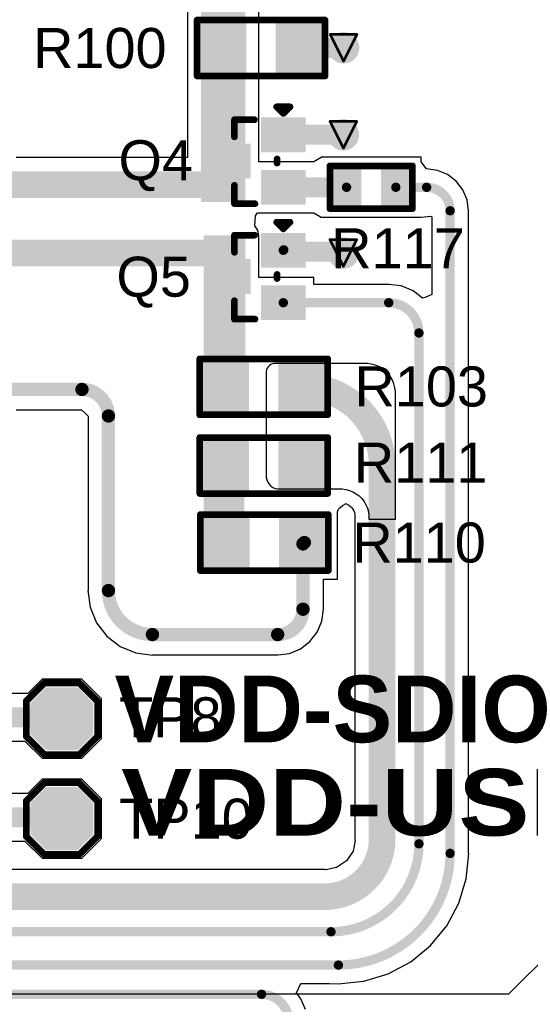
# Model space of a CAD drawing. Header units: inches. Extents: x 0 to 12.2, y 0 to 7.
# Tile 143 of 154: x 3.9 to 4.3, y 2.7 to 3.5. Entities that reach past the tile are written whole.
import ezdxf

# ---------------------------------------------------------------- set-up
doc = ezdxf.new("R2010")
doc.units = ezdxf.units.IN
doc.header["$MEASUREMENT"] = 0
for name, color, linetype in [('Bottom Layer', 5, 'Continuous'), ('Drill Drawing', 1, 'Continuous'), ('Layer 1', 16, 'Continuous'), ('Layer 2', 76, 'Continuous'), ('Top Layer', 1, 'Continuous'), ('Top Overlay', 2, 'Continuous'), ('Top Paste', 8, 'Continuous'), ('Top Solder', 216, 'Continuous'), ('Via Holes', 16, 'Continuous')]:
    doc.layers.add(name, color=color, linetype=linetype)
doc.styles.add('Arial', font='txt', dxfattribs={"height": 0.2})
doc.styles.add('Arial Black_Bold', font='txt', dxfattribs={"height": 0.2})

# ---------------------------------------------------------------- blocks, each defined once
blk = doc.blocks.new('T____________0_5___34')
at = {"layer": 'Top Layer'}
blk.add_hatch(color=1, dxfattribs=at).paths.add_polyline_path([(0.00984, 0.01969), (-0.00984, 0.01969), (-0.01969, 0.00984), (-0.01969, -0.00984), (-0.00984, -0.01969), (0.00984, -0.01969), (0.01969, -0.00984), (0.01969, 0.00984)])
at = {"layer": 'Top Paste'}
blk.add_hatch(color=8, dxfattribs=at).paths.add_polyline_path([(0.00984, 0.01969), (-0.00984, 0.01969), (-0.01969, 0.00984), (-0.01969, -0.00984), (-0.00984, -0.01969), (0.00984, -0.01969), (0.01969, -0.00984), (0.01969, 0.00984)])
at = {"layer": 'Top Solder'}
blk.add_hatch(color=216, dxfattribs=at).paths.add_polyline_path([(0.01184, 0.02369), (-0.01184, 0.02369), (-0.02369, 0.01184), (-0.02369, -0.01184), (-0.01184, -0.02369), (0.01184, -0.02369), (0.02369, -0.01184), (0.02369, 0.01184)])
at = {"layer": 'Top Overlay', "const_width": 0.005}
for points in [[(-0.01321, 0.02675), (-0.02684, 0.01312)], [(-0.01321, 0.02675), (0.01325, 0.02675)], [(0.01325, 0.02675), (0.02692, 0.01308)], [(-0.02684, 0.01312), (-0.02684, -0.01316)], [(0.02692, 0.01308), (0.02692, -0.01299)], [(-0.02684, -0.01316), (-0.01328, -0.02672)], [(0.02692, -0.01299), (0.01318, -0.02672)], [(-0.01328, -0.02672), (0.01318, -0.02672)]]:
    blk.add_lwpolyline(points, dxfattribs=at)
at = {"layer": 'Top Overlay', "const_width": 0.0025}
for points in [[(-0.01446, 0.02675, 1), (-0.01196, 0.02675, 1)], [(-0.01446, 0.02675, 1), (-0.01196, 0.02675, 1)], [(0.012, 0.02675, 1), (0.0145, 0.02675, 1)], [(0.012, 0.02675, 1), (0.0145, 0.02675, 1)], [(-0.02809, 0.01312, 1), (-0.02559, 0.01312, 1)], [(-0.02809, 0.01312, 1), (-0.02559, 0.01312, 1)], [(0.02567, 0.01308, 1), (0.02817, 0.01308, 1)], [(0.02567, 0.01308, 1), (0.02817, 0.01308, 1)], [(-0.02809, -0.01316, 1), (-0.02559, -0.01316, 1)], [(-0.02809, -0.01316, 1), (-0.02559, -0.01316, 1)], [(0.02567, -0.01299, 1), (0.02817, -0.01299, 1)], [(0.02567, -0.01299, 1), (0.02817, -0.01299, 1)], [(-0.01453, -0.02672, 1), (-0.01203, -0.02672, 1)], [(-0.01453, -0.02672, 1), (-0.01203, -0.02672, 1)], [(0.01193, -0.02672, 1), (0.01443, -0.02672, 1)], [(0.01193, -0.02672, 1), (0.01443, -0.02672, 1)]]:
    blk.add_lwpolyline(points, format="xyb", close=True, dxfattribs=at)
blk = doc.blocks.new('T____________0_5___36')
at = {"layer": 'Top Layer'}
blk.add_hatch(color=1, dxfattribs=at).paths.add_polyline_path([(0.00984, 0.01969), (-0.00984, 0.01969), (-0.01969, 0.00984), (-0.01969, -0.00984), (-0.00984, -0.01969), (0.00984, -0.01969), (0.01969, -0.00984), (0.01969, 0.00984)])
at = {"layer": 'Top Paste'}
blk.add_hatch(color=8, dxfattribs=at).paths.add_polyline_path([(0.00984, 0.01969), (-0.00984, 0.01969), (-0.01969, 0.00984), (-0.01969, -0.00984), (-0.00984, -0.01969), (0.00984, -0.01969), (0.01969, -0.00984), (0.01969, 0.00984)])
at = {"layer": 'Top Solder'}
blk.add_hatch(color=216, dxfattribs=at).paths.add_polyline_path([(0.01184, 0.02369), (-0.01184, 0.02369), (-0.02369, 0.01184), (-0.02369, -0.01184), (-0.01184, -0.02369), (0.01184, -0.02369), (0.02369, -0.01184), (0.02369, 0.01184)])
at = {"layer": 'Top Overlay', "const_width": 0.005}
for points in [[(-0.01321, 0.02675), (-0.02684, 0.01312)], [(-0.01321, 0.02675), (0.01325, 0.02675)], [(0.01325, 0.02675), (0.02692, 0.01308)], [(-0.02684, 0.01312), (-0.02684, -0.01316)], [(0.02692, 0.01308), (0.02692, -0.01299)], [(-0.02684, -0.01316), (-0.01328, -0.02672)], [(0.02692, -0.01299), (0.01318, -0.02672)], [(-0.01328, -0.02672), (0.01318, -0.02672)]]:
    blk.add_lwpolyline(points, dxfattribs=at)
at = {"layer": 'Top Overlay', "const_width": 0.0025}
for points in [[(-0.01446, 0.02675, 1), (-0.01196, 0.02675, 1)], [(-0.01446, 0.02675, 1), (-0.01196, 0.02675, 1)], [(0.012, 0.02675, 1), (0.0145, 0.02675, 1)], [(0.012, 0.02675, 1), (0.0145, 0.02675, 1)], [(-0.02809, 0.01312, 1), (-0.02559, 0.01312, 1)], [(-0.02809, 0.01312, 1), (-0.02559, 0.01312, 1)], [(0.02567, 0.01308, 1), (0.02817, 0.01308, 1)], [(0.02567, 0.01308, 1), (0.02817, 0.01308, 1)], [(-0.02809, -0.01316, 1), (-0.02559, -0.01316, 1)], [(-0.02809, -0.01316, 1), (-0.02559, -0.01316, 1)], [(0.02567, -0.01299, 1), (0.02817, -0.01299, 1)], [(0.02567, -0.01299, 1), (0.02817, -0.01299, 1)], [(-0.01453, -0.02672, 1), (-0.01203, -0.02672, 1)], [(-0.01453, -0.02672, 1), (-0.01203, -0.02672, 1)], [(0.01193, -0.02672, 1), (0.01443, -0.02672, 1)], [(0.01193, -0.02672, 1), (0.01443, -0.02672, 1)]]:
    blk.add_lwpolyline(points, format="xyb", close=True, dxfattribs=at)
blk = doc.blocks.new('R___0402_54')
at = {"layer": 'Top Layer'}
for points in [[(-0.0275, -0.0125), (-0.0275, 0.0125), (-0.0095, 0.0125), (-0.0095, -0.0125)], [(0.0095, -0.0125), (0.0095, 0.0125), (0.0275, 0.0125), (0.0275, -0.0125)]]:
    blk.add_hatch(color=1, dxfattribs=at).paths.add_polyline_path(points)
at = {"layer": 'Top Paste'}
for points in [[(-0.0275, -0.0125), (-0.0275, 0.0125), (-0.0095, 0.0125), (-0.0095, -0.0125)], [(0.0095, -0.0125), (0.0095, 0.0125), (0.0275, 0.0125), (0.0275, -0.0125)]]:
    blk.add_hatch(color=8, dxfattribs=at).paths.add_polyline_path(points)
at = {"layer": 'Top Solder'}
for points in [[(-0.02967, -0.01467), (-0.02967, 0.01467), (-0.00733, 0.01467), (-0.00733, -0.01467)], [(0.00733, -0.01467), (0.00733, 0.01467), (0.02967, 0.01467), (0.02967, -0.01467)]]:
    blk.add_hatch(color=216, dxfattribs=at).paths.add_polyline_path(points)
at = {"layer": 'Top Overlay'}
for points, const_width in [([(-0.031, -0.016), (-0.031, 0.016)], 0.005), ([(-0.031, 0.016), (0.031, 0.016)], 0.005), ([(0.031, -0.016), (0.031, 0.016)], 0.005), ([(-0.031, -0.016), (0.031, -0.016)], 0.005), ([(-0.032, -0.017), (0.032, -0.017)], 0.000127)]:
    blk.add_lwpolyline(points, dxfattribs=dict(at, const_width=const_width))
for points, const_width in [([(-0.03225, 0.016, 1), (-0.02975, 0.016, 1)], 0.0025), ([(-0.03225, 0.016, 1), (-0.02975, 0.016, 1)], 0.0025), ([(0.02975, 0.016, 1), (0.03225, 0.016, 1)], 0.0025), ([(0.02975, 0.016, 1), (0.03225, 0.016, 1)], 0.0025), ([(-0.03225, -0.016, 1), (-0.02975, -0.016, 1)], 0.0025), ([(-0.03225, -0.016, 1), (-0.02975, -0.016, 1)], 0.0025), ([(0.02975, -0.016, 1), (0.03225, -0.016, 1)], 0.0025), ([(0.02975, -0.016, 1), (0.03225, -0.016, 1)], 0.0025), ([(-0.03203, -0.017, 1), (-0.03197, -0.017, 1)], 0.0000635), ([(0.03197, -0.017, 1), (0.03203, -0.017, 1)], 0.0000635)]:
    blk.add_lwpolyline(points, format="xyb", close=True, dxfattribs=dict(at, const_width=const_width))
blk = doc.blocks.new('R___0603_58')
at = {"layer": 'Top Layer'}
for points in [[(-0.015, 0.0175), (-0.015, -0.0175), (-0.045, -0.0175), (-0.045, 0.0175)], [(0.045, 0.0175), (0.045, -0.0175), (0.015, -0.0175), (0.015, 0.0175)]]:
    blk.add_hatch(color=1, dxfattribs=at).paths.add_polyline_path(points)
at = {"layer": 'Top Paste'}
for points in [[(-0.015, 0.0175), (-0.015, -0.0175), (-0.045, -0.0175), (-0.045, 0.0175)], [(0.045, 0.0175), (0.045, -0.0175), (0.015, -0.0175), (0.015, 0.0175)]]:
    blk.add_hatch(color=8, dxfattribs=at).paths.add_polyline_path(points)
at = {"layer": 'Top Solder'}
for points in [[(-0.011, 0.0215), (-0.011, -0.0215), (-0.049, -0.0215), (-0.049, 0.0215)], [(0.049, 0.0215), (0.049, -0.0215), (0.011, -0.0215), (0.011, 0.0215)]]:
    blk.add_hatch(color=216, dxfattribs=at).paths.add_polyline_path(points)
at = {"layer": 'Top Overlay', "const_width": 0.005}
for points in [[(-0.048, -0.021), (-0.048, 0.021)], [(-0.048, 0.021), (0.048, 0.021)], [(0.048, -0.021), (0.048, 0.021)], [(-0.048, -0.021), (0.048, -0.021)]]:
    blk.add_lwpolyline(points, dxfattribs=at)
at = {"layer": 'Top Overlay', "const_width": 0.0025}
for points in [[(-0.04925, 0.021, 1), (-0.04675, 0.021, 1)], [(-0.04925, 0.021, 1), (-0.04675, 0.021, 1)], [(0.04675, 0.021, 1), (0.04925, 0.021, 1)], [(0.04675, 0.021, 1), (0.04925, 0.021, 1)], [(-0.04925, -0.021, 1), (-0.04675, -0.021, 1)], [(-0.04925, -0.021, 1), (-0.04675, -0.021, 1)], [(0.04675, -0.021, 1), (0.04925, -0.021, 1)], [(0.04675, -0.021, 1), (0.04925, -0.021, 1)]]:
    blk.add_lwpolyline(points, format="xyb", close=True, dxfattribs=at)
blk = doc.blocks.new('R___0603_59')
at = {"layer": 'Top Layer'}
for points in [[(-0.015, 0.0175), (-0.015, -0.0175), (-0.045, -0.0175), (-0.045, 0.0175)], [(0.045, 0.0175), (0.045, -0.0175), (0.015, -0.0175), (0.015, 0.0175)]]:
    blk.add_hatch(color=1, dxfattribs=at).paths.add_polyline_path(points)
at = {"layer": 'Top Paste'}
for points in [[(-0.015, 0.0175), (-0.015, -0.0175), (-0.045, -0.0175), (-0.045, 0.0175)], [(0.045, 0.0175), (0.045, -0.0175), (0.015, -0.0175), (0.015, 0.0175)]]:
    blk.add_hatch(color=8, dxfattribs=at).paths.add_polyline_path(points)
at = {"layer": 'Top Solder'}
for points in [[(-0.011, 0.0215), (-0.011, -0.0215), (-0.049, -0.0215), (-0.049, 0.0215)], [(0.049, 0.0215), (0.049, -0.0215), (0.011, -0.0215), (0.011, 0.0215)]]:
    blk.add_hatch(color=216, dxfattribs=at).paths.add_polyline_path(points)
at = {"layer": 'Top Overlay', "const_width": 0.005}
for points in [[(-0.048, 0.021), (-0.048, -0.021)], [(0.048, 0.021), (-0.048, 0.021)], [(0.048, 0.021), (0.048, -0.021)], [(0.048, -0.021), (-0.048, -0.021)]]:
    blk.add_lwpolyline(points, dxfattribs=at)
at = {"layer": 'Top Overlay', "const_width": 0.0025}
for points in [[(-0.04925, 0.021, 1), (-0.04675, 0.021, 1)], [(-0.04925, 0.021, 1), (-0.04675, 0.021, 1)], [(0.04675, 0.021, 1), (0.04925, 0.021, 1)], [(0.04675, 0.021, 1), (0.04925, 0.021, 1)], [(-0.04925, -0.021, 1), (-0.04675, -0.021, 1)], [(-0.04925, -0.021, 1), (-0.04675, -0.021, 1)], [(0.04675, -0.021, 1), (0.04925, -0.021, 1)], [(0.04675, -0.021, 1), (0.04925, -0.021, 1)]]:
    blk.add_lwpolyline(points, format="xyb", close=True, dxfattribs=at)
blk = doc.blocks.new('R___0603_62')
at = {"layer": 'Top Layer'}
for points in [[(-0.015, 0.0175), (-0.015, -0.0175), (-0.045, -0.0175), (-0.045, 0.0175)], [(0.045, 0.0175), (0.045, -0.0175), (0.015, -0.0175), (0.015, 0.0175)]]:
    blk.add_hatch(color=1, dxfattribs=at).paths.add_polyline_path(points)
at = {"layer": 'Top Paste'}
for points in [[(-0.015, 0.0175), (-0.015, -0.0175), (-0.045, -0.0175), (-0.045, 0.0175)], [(0.045, 0.0175), (0.045, -0.0175), (0.015, -0.0175), (0.015, 0.0175)]]:
    blk.add_hatch(color=8, dxfattribs=at).paths.add_polyline_path(points)
at = {"layer": 'Top Solder'}
for points in [[(-0.011, 0.0215), (-0.011, -0.0215), (-0.049, -0.0215), (-0.049, 0.0215)], [(0.049, 0.0215), (0.049, -0.0215), (0.011, -0.0215), (0.011, 0.0215)]]:
    blk.add_hatch(color=216, dxfattribs=at).paths.add_polyline_path(points)
at = {"layer": 'Top Overlay', "const_width": 0.005}
for points in [[(-0.048, 0.021), (0.048, 0.021)], [(-0.048, -0.021), (-0.048, 0.021)], [(0.048, -0.021), (0.048, 0.021)], [(-0.048, -0.021), (0.048, -0.021)]]:
    blk.add_lwpolyline(points, dxfattribs=at)
at = {"layer": 'Top Overlay', "const_width": 0.0025}
for points in [[(-0.04925, 0.021, 1), (-0.04675, 0.021, 1)], [(-0.04925, 0.021, 1), (-0.04675, 0.021, 1)], [(0.04675, 0.021, 1), (0.04925, 0.021, 1)], [(0.04675, 0.021, 1), (0.04925, 0.021, 1)], [(-0.04925, -0.021, 1), (-0.04675, -0.021, 1)], [(-0.04925, -0.021, 1), (-0.04675, -0.021, 1)], [(0.04675, -0.021, 1), (0.04925, -0.021, 1)], [(0.04675, -0.021, 1), (0.04925, -0.021, 1)]]:
    blk.add_lwpolyline(points, format="xyb", close=True, dxfattribs=at)
blk = doc.blocks.new('R___0603_65')
at = {"layer": 'Top Layer'}
for points in [[(-0.015, 0.0175), (-0.015, -0.0175), (-0.045, -0.0175), (-0.045, 0.0175)], [(0.045, 0.0175), (0.045, -0.0175), (0.015, -0.0175), (0.015, 0.0175)]]:
    blk.add_hatch(color=1, dxfattribs=at).paths.add_polyline_path(points)
at = {"layer": 'Top Paste'}
for points in [[(-0.015, 0.0175), (-0.015, -0.0175), (-0.045, -0.0175), (-0.045, 0.0175)], [(0.045, 0.0175), (0.045, -0.0175), (0.015, -0.0175), (0.015, 0.0175)]]:
    blk.add_hatch(color=8, dxfattribs=at).paths.add_polyline_path(points)
at = {"layer": 'Top Solder'}
for points in [[(-0.011, 0.0215), (-0.011, -0.0215), (-0.049, -0.0215), (-0.049, 0.0215)], [(0.049, 0.0215), (0.049, -0.0215), (0.011, -0.0215), (0.011, 0.0215)]]:
    blk.add_hatch(color=216, dxfattribs=at).paths.add_polyline_path(points)
at = {"layer": 'Top Overlay', "const_width": 0.005}
for points in [[(-0.048, -0.021), (-0.048, 0.021)], [(-0.048, 0.021), (0.048, 0.021)], [(0.048, -0.021), (0.048, 0.021)], [(-0.048, -0.021), (0.048, -0.021)]]:
    blk.add_lwpolyline(points, dxfattribs=at)
at = {"layer": 'Top Overlay', "const_width": 0.0025}
for points in [[(-0.04925, 0.021, 1), (-0.04675, 0.021, 1)], [(-0.04925, 0.021, 1), (-0.04675, 0.021, 1)], [(0.04675, 0.021, 1), (0.04925, 0.021, 1)], [(0.04675, 0.021, 1), (0.04925, 0.021, 1)], [(-0.04925, -0.021, 1), (-0.04675, -0.021, 1)], [(-0.04925, -0.021, 1), (-0.04675, -0.021, 1)], [(0.04675, -0.021, 1), (0.04925, -0.021, 1)], [(0.04675, -0.021, 1), (0.04925, -0.021, 1)]]:
    blk.add_lwpolyline(points, format="xyb", close=True, dxfattribs=at)
blk = doc.blocks.new('SOT_416_166')
at = {"layer": 'Top Layer'}
for points in [[(-0.00906, 0.03347), (0.00906, 0.03347), (0.00906, 0.00788), (-0.00906, 0.00788)], [(-0.02874, -0.00787), (-0.01064, -0.00787), (-0.01064, -0.03347), (-0.02874, -0.03347)], [(0.01064, -0.00787), (0.02874, -0.00787), (0.02874, -0.03347), (0.01064, -0.03347)]]:
    blk.add_hatch(color=1, dxfattribs=at).paths.add_polyline_path(points)
at = {"layer": 'Top Paste'}
for points in [[(-0.00906, 0.03347), (0.00906, 0.03347), (0.00906, 0.00788), (-0.00906, 0.00788)], [(-0.02874, -0.00787), (-0.01064, -0.00787), (-0.01064, -0.03347), (-0.02874, -0.03347)], [(0.01064, -0.00787), (0.02874, -0.00787), (0.02874, -0.03347), (0.01064, -0.03347)]]:
    blk.add_hatch(color=8, dxfattribs=at).paths.add_polyline_path(points)
at = {"layer": 'Top Solder'}
for points in [[(-0.01306, 0.03746), (0.01306, 0.03746), (0.01306, 0.00387), (-0.01306, 0.00387)], [(-0.03275, -0.00387), (-0.00664, -0.00387), (-0.00664, -0.03747), (-0.03275, -0.03747)], [(0.00664, -0.00387), (0.03275, -0.00387), (0.03275, -0.03747), (0.00664, -0.03747)]]:
    blk.add_hatch(color=216, dxfattribs=at).paths.add_polyline_path(points)
at = {"layer": 'Top Overlay', "const_width": 0.005}
for points in [[(-0.032, 0.016), (-0.01816, 0.016)], [(-0.032, 0.016), (-0.032, 0.00062)], [(0.01816, 0.016), (0.031, 0.016)], [(0.031, 0.016), (0.031, 0.00094)], [(-0.00153, -0.016), (0.00153, -0.016)], [(0.04069, -0.01567), (0.03569, -0.02067)], [(0.04069, -0.01567), (0.04069, -0.02567)], [(0.03569, -0.02067), (0.04069, -0.02567)]]:
    blk.add_lwpolyline(points, dxfattribs=at)
at = {"layer": 'Top Overlay', "const_width": 0.0025}
for points in [[(-0.03325, 0.016, 1), (-0.03075, 0.016, 1)], [(-0.03325, 0.016, 1), (-0.03075, 0.016, 1)], [(-0.01941, 0.016, 1), (-0.01691, 0.016, 1)], [(0.01691, 0.016, 1), (0.01941, 0.016, 1)], [(0.02975, 0.016, 1), (0.03225, 0.016, 1)], [(0.02975, 0.016, 1), (0.03225, 0.016, 1)], [(-0.03325, 0.00062, 1), (-0.03075, 0.00062, 1)], [(0.02975, 0.00094, 1), (0.03225, 0.00094, 1)], [(-0.00279, -0.016, 1), (-0.00028, -0.016, 1)], [(0.00028, -0.016, 1), (0.00279, -0.016, 1)], [(0.03944, -0.01567, 1), (0.04194, -0.01567, 1)], [(0.03944, -0.01567, 1), (0.04194, -0.01567, 1)], [(0.03444, -0.02067, 1), (0.03694, -0.02067, 1)], [(0.03444, -0.02067, 1), (0.03694, -0.02067, 1)], [(0.03944, -0.02567, 1), (0.04194, -0.02567, 1)], [(0.03944, -0.02567, 1), (0.04194, -0.02567, 1)]]:
    blk.add_lwpolyline(points, format="xyb", close=True, dxfattribs=at)
blk = doc.blocks.new('SOT_416_167')
at = {"layer": 'Top Layer'}
for points in [[(-0.00906, 0.03347), (0.00906, 0.03347), (0.00906, 0.00788), (-0.00906, 0.00788)], [(-0.02874, -0.00787), (-0.01064, -0.00787), (-0.01064, -0.03347), (-0.02874, -0.03347)], [(0.01064, -0.00787), (0.02874, -0.00787), (0.02874, -0.03347), (0.01064, -0.03347)]]:
    blk.add_hatch(color=1, dxfattribs=at).paths.add_polyline_path(points)
at = {"layer": 'Top Paste'}
for points in [[(-0.00906, 0.03347), (0.00906, 0.03347), (0.00906, 0.00788), (-0.00906, 0.00788)], [(-0.02874, -0.00787), (-0.01064, -0.00787), (-0.01064, -0.03347), (-0.02874, -0.03347)], [(0.01064, -0.00787), (0.02874, -0.00787), (0.02874, -0.03347), (0.01064, -0.03347)]]:
    blk.add_hatch(color=8, dxfattribs=at).paths.add_polyline_path(points)
at = {"layer": 'Top Solder'}
for points in [[(-0.01306, 0.03746), (0.01306, 0.03746), (0.01306, 0.00387), (-0.01306, 0.00387)], [(-0.03275, -0.00387), (-0.00664, -0.00387), (-0.00664, -0.03747), (-0.03275, -0.03747)], [(0.00664, -0.00387), (0.03275, -0.00387), (0.03275, -0.03747), (0.00664, -0.03747)]]:
    blk.add_hatch(color=216, dxfattribs=at).paths.add_polyline_path(points)
at = {"layer": 'Top Overlay', "const_width": 0.005}
for points in [[(-0.032, 0.016), (-0.01816, 0.016)], [(-0.032, 0.016), (-0.032, 0.00062)], [(0.01816, 0.016), (0.031, 0.016)], [(0.031, 0.016), (0.031, 0.00094)], [(-0.00153, -0.016), (0.00153, -0.016)], [(0.04069, -0.01567), (0.03569, -0.02067)], [(0.04069, -0.01567), (0.04069, -0.02567)], [(0.03569, -0.02067), (0.04069, -0.02567)]]:
    blk.add_lwpolyline(points, dxfattribs=at)
at = {"layer": 'Top Overlay', "const_width": 0.0025}
for points in [[(-0.03325, 0.016, 1), (-0.03075, 0.016, 1)], [(-0.03325, 0.016, 1), (-0.03075, 0.016, 1)], [(-0.01941, 0.016, 1), (-0.01691, 0.016, 1)], [(0.01691, 0.016, 1), (0.01941, 0.016, 1)], [(0.02975, 0.016, 1), (0.03225, 0.016, 1)], [(0.02975, 0.016, 1), (0.03225, 0.016, 1)], [(-0.03325, 0.00062, 1), (-0.03075, 0.00062, 1)], [(0.02975, 0.00094, 1), (0.03225, 0.00094, 1)], [(-0.00279, -0.016, 1), (-0.00028, -0.016, 1)], [(0.00028, -0.016, 1), (0.00279, -0.016, 1)], [(0.03944, -0.01567, 1), (0.04194, -0.01567, 1)], [(0.03944, -0.01567, 1), (0.04194, -0.01567, 1)], [(0.03444, -0.02067, 1), (0.03694, -0.02067, 1)], [(0.03444, -0.02067, 1), (0.03694, -0.02067, 1)], [(0.03944, -0.02567, 1), (0.04194, -0.02567, 1)], [(0.03944, -0.02567, 1), (0.04194, -0.02567, 1)]]:
    blk.add_lwpolyline(points, format="xyb", close=True, dxfattribs=at)

msp = doc.modelspace()

# ---------------------------------------------------------------- hatches: boundary and pattern name
at = {"layer": 'Bottom Layer'}
h = msp.add_hatch(color=5, dxfattribs=at)
edge = h.paths.add_edge_path()
edge.add_arc((4.15344, 3.45119), 0.01181, 0, 360)
h = msp.add_hatch(color=5, dxfattribs=at)
edge = h.paths.add_edge_path()
edge.add_arc((4.15329, 3.38593), 0.01181, 0, 360)
h = msp.add_hatch(color=5, dxfattribs=at)
edge = h.paths.add_edge_path()
edge.add_arc((4.15329, 3.29725), 0.01181, 0, 360)
at = {"layer": 'Layer 1'}
h = msp.add_hatch(color=16, dxfattribs=at)
edge = h.paths.add_edge_path()
edge.add_arc((4.15344, 3.45119), 0.01181, 0, 360)
h = msp.add_hatch(color=16, dxfattribs=at)
edge = h.paths.add_edge_path()
edge.add_arc((4.15329, 3.38593), 0.01181, 0, 360)
h = msp.add_hatch(color=16, dxfattribs=at)
edge = h.paths.add_edge_path()
edge.add_arc((4.15329, 3.29725), 0.01181, 0, 360)
at = {"layer": 'Layer 2'}
h = msp.add_hatch(color=76, dxfattribs=at)
edge = h.paths.add_edge_path()
edge.add_arc((4.15344, 3.45119), 0.01181, 0, 360)
h = msp.add_hatch(color=76, dxfattribs=at)
edge = h.paths.add_edge_path()
edge.add_arc((4.15329, 3.38593), 0.01181, 0, 360)
h = msp.add_hatch(color=76, dxfattribs=at)
edge = h.paths.add_edge_path()
edge.add_arc((4.15329, 3.29725), 0.01181, 0, 360)
at = {"layer": 'Top Layer'}
for points in [[(4.0465, 3.33551), (4.07968, 3.33551), (4.07968, 3.5276), (4.0465, 3.5276)], [(4.04854, 3.17935), (4.07968, 3.17935), (4.07968, 3.31043), (4.04854, 3.31043)], [(4.04854, 3.0625), (4.079, 3.0625), (4.079, 3.1553), (4.04854, 3.1553)]]:
    msp.add_hatch(color=1, dxfattribs=at).paths.add_polyline_path(points)
h = msp.add_hatch(color=1, dxfattribs=at)
edge = h.paths.add_edge_path()
edge.add_arc((4.15344, 3.45119), 0.01181, 0, 360)
h = msp.add_hatch(color=1, dxfattribs=at)
edge = h.paths.add_edge_path()
edge.add_arc((4.15329, 3.38593), 0.01181, 0, 360)
h = msp.add_hatch(color=1, dxfattribs=at)
edge = h.paths.add_edge_path()
edge.add_arc((4.15329, 3.29725), 0.01181, 0, 360)
at = {"layer": 'Via Holes'}
h = msp.add_hatch(color=7, dxfattribs=at)
edge = h.paths.add_edge_path()
edge.add_arc((4.15344, 3.45119), 0.00591, 0, 360)
h = msp.add_hatch(color=7, dxfattribs=at)
edge = h.paths.add_edge_path()
edge.add_arc((4.15329, 3.38593), 0.00591, 0, 360)
h = msp.add_hatch(color=7, dxfattribs=at)
edge = h.paths.add_edge_path()
edge.add_arc((4.15329, 3.29725), 0.00591, 0, 360)

# ---------------------------------------------------------------- linework, layer by layer
at = {"layer": 'Drill Drawing', "const_width": 0.002}
for points in [[(4.14344, 3.46119), (4.16344, 3.46119)], [(4.14344, 3.46119), (4.15344, 3.44119)], [(4.15344, 3.44119), (4.16344, 3.46119)], [(4.14329, 3.39593), (4.16329, 3.39593)], [(4.14329, 3.39593), (4.15329, 3.37593)], [(4.15329, 3.37593), (4.16329, 3.39593)], [(4.14329, 3.30725), (4.16329, 3.30725)], [(4.14329, 3.30725), (4.15329, 3.28725)], [(4.15329, 3.28725), (4.16329, 3.30725)]]:
    msp.add_lwpolyline(points, dxfattribs=at)
at = {"layer": 'Drill Drawing', "const_width": 0.001}
for points in [[(4.14294, 3.46119, 1), (4.14394, 3.46119, 1)], [(4.14294, 3.46119, 1), (4.14394, 3.46119, 1)], [(4.16294, 3.46119, 1), (4.16394, 3.46119, 1)], [(4.16294, 3.46119, 1), (4.16394, 3.46119, 1)], [(4.15294, 3.44119, 1), (4.15394, 3.44119, 1)], [(4.15294, 3.44119, 1), (4.15394, 3.44119, 1)], [(4.14279, 3.39593, 1), (4.14379, 3.39593, 1)], [(4.14279, 3.39593, 1), (4.14379, 3.39593, 1)], [(4.16279, 3.39593, 1), (4.16379, 3.39593, 1)], [(4.16279, 3.39593, 1), (4.16379, 3.39593, 1)], [(4.15279, 3.37593, 1), (4.15379, 3.37593, 1)], [(4.15279, 3.37593, 1), (4.15379, 3.37593, 1)], [(4.14279, 3.30725, 1), (4.14379, 3.30725, 1)], [(4.14279, 3.30725, 1), (4.14379, 3.30725, 1)], [(4.16279, 3.30725, 1), (4.16379, 3.30725, 1)], [(4.16279, 3.30725, 1), (4.16379, 3.30725, 1)], [(4.15279, 3.28725, 1), (4.15379, 3.28725, 1)], [(4.15279, 3.28725, 1), (4.15379, 3.28725, 1)]]:
    msp.add_lwpolyline(points, format="xyb", close=True, dxfattribs=at)
at = {"layer": 'Layer 2'}
for p, q in [((4.31542, 2.77926), (4.27726, 2.74111)), ((4.27726, 2.74111), (3.57773, 2.74111))]:
    msp.add_line(p, q, dxfattribs=at)
at = {"layer": 'Top Layer'}
for p, q in [((4.0363, 3.5276), (4.0363, 3.36882)), ((4.08988, 3.36561), (4.08988, 3.48168)), ((4.0363, 3.36882), (3.90764, 3.36882)), ((4.13667, 3.36888), (4.13103, 3.36561)), ((4.21167, 3.36906), (4.13667, 3.36906)), ((4.13667, 3.36906), (4.13667, 3.36888)), ((4.21167, 3.36563), (4.21167, 3.36906)), ((4.13103, 3.36561), (4.08988, 3.36561)), ((4.21577, 3.36033), (4.21167, 3.36563)), ((4.2239, 3.35926), (4.21577, 3.36033)), ((4.23148, 3.35612), (4.2239, 3.35926)), ((4.23798, 3.35113), (4.23148, 3.35612)), ((4.24298, 3.34462), (4.23798, 3.35113)), ((4.24611, 3.33705), (4.24298, 3.34462)), ((4.24718, 3.32892), (4.24611, 3.33705)), ((4.08689, 3.31764), (4.08727, 3.32523)), ((4.08727, 3.32523), (4.08887, 3.3275)), ((4.08887, 3.3275), (4.13103, 3.3275)), ((4.13103, 3.3275), (4.13667, 3.32423)), ((4.13667, 3.32423), (4.13667, 3.32406)), ((4.21167, 3.32406), (4.21867, 3.32496)), ((4.21867, 3.32496), (4.21965, 3.3243)), ((4.21965, 3.3243), (4.21965, 3.26606)), ((4.24718, 2.84683), (4.24718, 3.32892)), ((4.24718, 3.32892), (4.24718, 3.32892)), ((4.0891, 3.31433), (4.08689, 3.31764)), ((4.13667, 3.32406), (4.21167, 3.32406)), ((4.21167, 3.32406), (4.21167, 3.32406)), ((4.08988, 3.31043), (4.0891, 3.31433)), ((4.08988, 3.27899), (4.08988, 3.31043)), ((4.13103, 3.27899), (4.08988, 3.27899)), ((4.13103, 3.2737), (4.13103, 3.27899)), ((4.18732, 3.2737), (4.13103, 3.2737)), ((4.19677, 3.27251), (4.18732, 3.27375)), ((4.18732, 3.27375), (4.18732, 3.2737)), ((4.20557, 3.26886), (4.19677, 3.27251)), ((4.21265, 3.26343), (4.20557, 3.26886)), ((4.21965, 3.26606), (4.21474, 3.26381)), ((4.21474, 3.26381), (4.21265, 3.26343)), ((4.09889, 3.2136), (4.09781, 3.21288)), ((4.1001, 3.2141), (4.09889, 3.2136)), ((4.10137, 3.21435), (4.1001, 3.2141)), ((4.10203, 3.21435), (4.10137, 3.21435)), ((4.16981, 3.21435), (4.10203, 3.21435)), ((4.17129, 3.21435), (4.16981, 3.21435)), ((4.16981, 3.21435), (4.16981, 3.21435)), ((4.17422, 3.21397), (4.17129, 3.21435)), ((4.17708, 3.2132), (4.17422, 3.21397)), ((4.09567, 3.20967), (4.09541, 3.20839)), ((4.09541, 3.20839), (4.09541, 3.20774)), ((4.09541, 3.20774), (4.09541, 3.20774)), ((4.09541, 3.20774), (4.09541, 3.12976)), ((4.09617, 3.21087), (4.09567, 3.20967)), ((4.09689, 3.21195), (4.09617, 3.21087)), ((4.09781, 3.21288), (4.09689, 3.21195)), ((4.17982, 3.21207), (4.17708, 3.2132)), ((4.18238, 3.21059), (4.17982, 3.21207)), ((4.18473, 3.20879), (4.18238, 3.21059)), ((4.18682, 3.20669), (4.18473, 3.20879)), ((4.18862, 3.20434), (4.18682, 3.20669)), ((4.1901, 3.20178), (4.18862, 3.20434)), ((4.19123, 3.19905), (4.1901, 3.20178)), ((4.192, 3.19619), (4.19123, 3.19905)), ((4.19239, 3.19325), (4.192, 3.19619)), ((4.19238, 3.19177), (4.19239, 3.19325)), ((4.19239, 3.0975), (4.19238, 3.19177)), ((3.90764, 3.17959), (3.95688, 3.17959)), ((3.95688, 3.17959), (3.95935, 3.17724)), ((3.95935, 3.17724), (3.96171, 3.17476)), ((3.96171, 3.17476), (3.96171, 3.044)), ((4.09541, 3.12976), (4.09541, 3.12883)), ((4.09541, 3.12883), (4.09578, 3.127)), ((4.09578, 3.127), (4.09649, 3.12528)), ((4.09649, 3.12528), (4.09753, 3.12373)), ((4.09753, 3.12373), (4.09884, 3.12241)), ((4.09884, 3.12241), (4.1004, 3.12137)), ((4.1004, 3.12137), (4.10212, 3.12066)), ((4.10212, 3.12066), (4.10395, 3.1203)), ((4.10395, 3.1203), (4.10488, 3.1203)), ((4.10488, 3.1203), (4.10488, 3.1203)), ((4.10488, 3.1203), (4.15105, 3.12029)), ((4.15105, 3.12029), (4.15245, 3.12025)), ((4.15245, 3.12025), (4.15523, 3.11988)), ((4.15523, 3.11988), (4.15793, 3.11916)), ((4.15793, 3.11916), (4.16052, 3.11809)), ((4.16052, 3.11809), (4.16294, 3.11669)), ((4.16294, 3.11669), (4.16516, 3.11498)), ((4.16516, 3.11498), (4.16714, 3.11301)), ((4.16714, 3.11301), (4.16885, 3.11078)), ((4.16885, 3.11078), (4.17025, 3.10836)), ((4.149, 3.1031), (4.14943, 3.10471)), ((4.149, 3.0525), (4.149, 3.1031)), ((4.14943, 3.10471), (4.15052, 3.10617)), ((4.15052, 3.10617), (4.15258, 3.10783)), ((4.15258, 3.10783), (4.15529, 3.10922)), ((4.15529, 3.10922), (4.156, 3.10892)), ((4.156, 3.10892), (4.15727, 3.10819)), ((4.15727, 3.10819), (4.15843, 3.1073)), ((4.15843, 3.1073), (4.15946, 3.10627)), ((4.15946, 3.10627), (4.16035, 3.10511)), ((4.16035, 3.10511), (4.16108, 3.10384)), ((4.16108, 3.10384), (4.16164, 3.10249)), ((4.17025, 3.10836), (4.17132, 3.10577)), ((4.17132, 3.10577), (4.17204, 3.10307)), ((4.17204, 3.10307), (4.17241, 3.1003)), ((4.16164, 3.10249), (4.16201, 3.10112)), ((4.16201, 3.10112), (4.16201, 2.8574)), ((4.17241, 3.1003), (4.17245, 3.0989)), ((4.17245, 3.0989), (4.17245, 3.0989)), ((4.17245, 3.0989), (4.17245, 3.0975)), ((4.17245, 3.0975), (4.19239, 3.0975)), ((4.13829, 3.03), (4.13829, 3.0525)), ((4.13829, 3.0525), (4.149, 3.0525)), ((3.96171, 3.044), (3.96159, 3.044)), ((3.96159, 3.044), (3.96324, 3.03147)), ((3.96324, 3.03147), (3.96807, 3.01979)), ((4.13712, 3.02112), (4.13829, 3.02999)), ((4.13829, 3.02999), (4.13829, 3.03)), ((3.96807, 3.01979), (3.97577, 3.00977)), ((4.1337, 3.01285), (4.13712, 3.02112)), ((3.97577, 3.00977), (3.98579, 3.00207)), ((4.12825, 3.00575), (4.1337, 3.01285)), ((3.98579, 3.00207), (3.99747, 2.99724)), ((4.11288, 2.99688), (4.12115, 3.0003)), ((4.12115, 3.0003), (4.12825, 3.00575)), ((3.99747, 2.99724), (4.01, 2.99559)), ((4.01, 2.99559), (4.01, 2.99571)), ((4.01, 2.99571), (4.104, 2.99571)), ((4.104, 2.99571), (4.10401, 2.99571)), ((4.10401, 2.99571), (4.11288, 2.99688)), ((3.92722, 2.97751), (3.91647, 2.96676)), ((3.95691, 2.97751), (3.92722, 2.97751)), ((3.97175, 2.96267), (3.95691, 2.97751)), ((3.91647, 2.96676), (3.85909, 2.96676)), ((3.97175, 2.93299), (3.97175, 2.96267)), ((3.95691, 2.91814), (3.97175, 2.93299)), ((3.8563, 2.93107), (3.91429, 2.93107)), ((3.91429, 2.93107), (3.92722, 2.91814)), ((3.92722, 2.91814), (3.95691, 2.91814)), ((3.92722, 2.90253), (3.91646, 2.89177)), ((3.95691, 2.90253), (3.92722, 2.90253)), ((3.97175, 2.88769), (3.95691, 2.90253)), ((3.91646, 2.89177), (3.78072, 2.89177)), ((3.97175, 2.858), (3.97175, 2.88769)), ((3.78072, 2.85608), (3.9143, 2.85608)), ((3.9143, 2.85608), (3.92722, 2.84316)), ((3.95691, 2.84316), (3.97175, 2.858)), ((4.16218, 2.85656), (4.16059, 2.84859)), ((4.16201, 2.8574), (4.16218, 2.85656)), ((4.16059, 2.84859), (4.1556, 2.84113)), ((4.24551, 2.82775), (4.24739, 2.84683)), ((4.24739, 2.84683), (4.24718, 2.84683)), ((3.92722, 2.84316), (3.95691, 2.84316)), ((4.1556, 2.84113), (4.14814, 2.83614)), ((4.13933, 2.83472), (3.12817, 2.83472)), ((4.14017, 2.83455), (4.13933, 2.83472)), ((4.14814, 2.83614), (4.14017, 2.83455)), ((4.23994, 2.80941), (4.24551, 2.82775)), ((4.2309, 2.7925), (4.23994, 2.80941)), ((4.21874, 2.77768), (4.2309, 2.7925)), ((4.20392, 2.76551), (4.21874, 2.77768)), ((4.18701, 2.75647), (4.20392, 2.76551)), ((4.16866, 2.75091), (4.18701, 2.75647)), ((4.11809, 2.74224), (4.12147, 2.74924)), ((4.12147, 2.74924), (4.14258, 2.74924)), ((4.14258, 2.74924), (4.14958, 2.74903)), ((4.14958, 2.74903), (4.15639, 2.7497)), ((4.14958, 2.74903), (4.14958, 2.74903)), ((4.15639, 2.7497), (4.16866, 2.75091)), ((4.12148, 2.73782), (4.11809, 2.74224)), ((4.12489, 2.72958), (4.12148, 2.73782))]:
    msp.add_line(p, q, dxfattribs=at)
for points, const_width in [([(4.1215, 3.45105), (4.15329, 3.45105)], 0.015), ([(4.10823, 3.38593), (4.15329, 3.38593)], 0.015), ([(3.84842, 3.34843), (4.05604, 3.34843)], 0.02), ([(4.10823, 3.34655), (4.15567, 3.34655)], 0.015), ([(4.15567, 3.34655), (4.15567, 3.34656)], 0.007), ([(4.19267, 3.34656), (4.21577, 3.34656)], 0.007), ([(4.23342, 2.84683), (4.23342, 3.32892)], 0.007), ([(3.84842, 3.29725), (4.05833, 3.29725)], 0.02), ([(4.10852, 3.29961), (4.10985, 3.29828)], 0.015), ([(4.10985, 3.29828), (4.15225, 3.29828)], 0.015), ([(4.10823, 3.29932), (4.10852, 3.29961)], 0.007), ([(4.15225, 3.29828), (4.15329, 3.29725)], 0.015), ([(4.10823, 3.25994), (4.18732, 3.25994)], 0.007), ([(4.21, 2.854), (4.21, 3.23726)], 0.007), ([(3.84842, 3.19488), (3.95712, 3.19488)], 0.01), ([(3.977, 3.044), (3.977, 3.175)], 0.01), ([(4.1824, 2.8574), (4.1824, 3.13799)], 0.02), ([(4.123, 3.03), (4.123, 3.079)], 0.01), ([(4.01, 3.011), (4.104, 3.011)], 0.01), ([(3.84609, 2.94891), (3.94098, 2.94891)], 0.015), ([(3.94098, 2.94891), (3.94206, 2.94783)], 0.015), ([(3.76771, 2.87392), (3.94099, 2.87392)], 0.015), ([(3.94099, 2.87392), (3.94206, 2.87284)], 0.015), ([(3.12817, 2.81433), (4.13933, 2.81433)], 0.02), ([(2.76148, 2.788), (4.144, 2.788)], 0.007), ([(2.71236, 2.763), (4.14958, 2.763)], 0.007), ([(2.66619, 2.74111), (4.09189, 2.74111)], 0.007)]:
    msp.add_lwpolyline(points, dxfattribs=dict(at, const_width=const_width))
for points, const_width in [([(4.11775, 3.45105, 1), (4.12525, 3.45105, 1)], 0.0075), ([(4.14954, 3.45105, 1), (4.15704, 3.45105, 1)], 0.0075), ([(4.10448, 3.38593, 1), (4.11198, 3.38593, 1)], 0.0075), ([(4.14954, 3.38593, 1), (4.15704, 3.38593, 1)], 0.0075), ([(4.05104, 3.34843, 1), (4.06104, 3.34843, 1)], 0.01), ([(4.10448, 3.34655, 1), (4.11198, 3.34655, 1)], 0.0075), ([(4.15192, 3.34655, 1), (4.15942, 3.34655, 1)], 0.0075), ([(4.15392, 3.34656, 1), (4.15742, 3.34656, 1)], 0.0035), ([(4.15392, 3.34655, 1), (4.15742, 3.34655, 1)], 0.0035), ([(4.19092, 3.34656, 1), (4.19442, 3.34656, 1)], 0.0035), ([(4.21402, 3.34656, 1), (4.21752, 3.34656, 1)], 0.0035), ([(4.21402, 3.34656, 1), (4.21752, 3.34656, 1)], 0.0035), ([(4.23167, 3.32892, 1), (4.23517, 3.32892, 1)], 0.0035), ([(4.23167, 3.32892, 1), (4.23517, 3.32892, 1)], 0.0035), ([(4.05333, 3.29725, 1), (4.06333, 3.29725, 1)], 0.01), ([(4.10477, 3.29961, 1), (4.11227, 3.29961, 1)], 0.0075), ([(4.1061, 3.29828, 1), (4.1136, 3.29828, 1)], 0.0075), ([(4.1061, 3.29828, 1), (4.1136, 3.29828, 1)], 0.0075), ([(4.10648, 3.29932, 1), (4.10998, 3.29932, 1)], 0.0035), ([(4.10677, 3.29961, 1), (4.11027, 3.29961, 1)], 0.0035), ([(4.1485, 3.29828, 1), (4.156, 3.29828, 1)], 0.0075), ([(4.1485, 3.29828, 1), (4.156, 3.29828, 1)], 0.0075), ([(4.14954, 3.29725, 1), (4.15704, 3.29725, 1)], 0.0075), ([(4.10648, 3.25994, 1), (4.10998, 3.25994, 1)], 0.0035), ([(4.18557, 3.25994, 1), (4.18907, 3.25994, 1)], 0.0035), ([(4.18557, 3.25994, 1), (4.18907, 3.25994, 1)], 0.0035), ([(4.20825, 3.23726, 1), (4.21175, 3.23726, 1)], 0.0035), ([(4.20825, 3.23726, 1), (4.21175, 3.23726, 1)], 0.0035), ([(4.11854, 3.19685, 1), (4.12854, 3.19685, 1)], 0.01), ([(3.95462, 3.19488, 1), (3.95962, 3.19488, 1)], 0.005), ([(3.95462, 3.19488, 1), (3.95962, 3.19488, 1)], 0.005), ([(3.9745, 3.175, 1), (3.9795, 3.175, 1)], 0.005), ([(3.9745, 3.175, 1), (3.9795, 3.175, 1)], 0.005), ([(4.1774, 3.13799, 1), (4.1874, 3.13799, 1)], 0.01), ([(4.1774, 3.13799, 1), (4.1874, 3.13799, 1)], 0.01), ([(4.1205, 3.079, 1), (4.1255, 3.079, 1)], 0.005), ([(4.1205, 3.079, 1), (4.1255, 3.079, 1)], 0.005), ([(4.1215, 3.08, 1), (4.1265, 3.08, 1)], 0.005), ([(3.9745, 3.044, 1), (3.9795, 3.044, 1)], 0.005), ([(3.9745, 3.044, 1), (3.9795, 3.044, 1)], 0.005), ([(4.1205, 3.03, 1), (4.1255, 3.03, 1)], 0.005), ([(4.1205, 3.03, 1), (4.1255, 3.03, 1)], 0.005), ([(4.0075, 3.011, 1), (4.0125, 3.011, 1)], 0.005), ([(4.0075, 3.011, 1), (4.0125, 3.011, 1)], 0.005), ([(4.1015, 3.011, 1), (4.1065, 3.011, 1)], 0.005), ([(4.1015, 3.011, 1), (4.1065, 3.011, 1)], 0.005), ([(3.93723, 2.94891, 1), (3.94473, 2.94891, 1)], 0.0075), ([(3.93723, 2.94891, 1), (3.94473, 2.94891, 1)], 0.0075), ([(3.93831, 2.94783, 1), (3.94581, 2.94783, 1)], 0.0075), ([(3.93724, 2.87392, 1), (3.94474, 2.87392, 1)], 0.0075), ([(3.93724, 2.87392, 1), (3.94474, 2.87392, 1)], 0.0075), ([(3.93831, 2.87284, 1), (3.94581, 2.87284, 1)], 0.0075), ([(4.1774, 2.8574, 1), (4.1874, 2.8574, 1)], 0.01), ([(4.1774, 2.8574, 1), (4.1874, 2.8574, 1)], 0.01), ([(4.20825, 2.854, 1), (4.21175, 2.854, 1)], 0.0035), ([(4.20825, 2.854, 1), (4.21175, 2.854, 1)], 0.0035), ([(4.23167, 2.84683, 1), (4.23517, 2.84683, 1)], 0.0035), ([(4.23167, 2.84683, 1), (4.23517, 2.84683, 1)], 0.0035), ([(4.13433, 2.81433, 1), (4.14433, 2.81433, 1)], 0.01), ([(4.13433, 2.81433, 1), (4.14433, 2.81433, 1)], 0.01), ([(4.14225, 2.788, 1), (4.14575, 2.788, 1)], 0.0035), ([(4.14225, 2.788, 1), (4.14575, 2.788, 1)], 0.0035), ([(4.14783, 2.763, 1), (4.15133, 2.763, 1)], 0.0035), ([(4.14783, 2.763, 1), (4.15133, 2.763, 1)], 0.0035), ([(4.09014, 2.74111, 1), (4.09364, 2.74111, 1)], 0.0035), ([(4.09014, 2.74111, 1), (4.09364, 2.74111, 1)], 0.0035)]:
    msp.add_lwpolyline(points, format="xyb", close=True, dxfattribs=dict(at, const_width=const_width))
for points, const_width in [([(4.21577, 3.34656, -0.414214), (4.23342, 3.32892)], 0.007), ([(4.18732, 3.25994, -0.414214), (4.21, 3.23726)], 0.007), ([(4.12354, 3.19685, -0.414214), (4.1824, 3.13799)], 0.02), ([(3.95712, 3.19488, -0.414214), (3.977, 3.175)], 0.01), ([(4.123, 3.079, -0.414214), (4.124, 3.08)], 0.01), ([(4.01, 3.011, -0.414214), (3.977, 3.044)], 0.01), ([(4.123, 3.03, -0.414214), (4.104, 3.011)], 0.01), ([(4.1824, 2.8574, -0.414214), (4.13933, 2.81433)], 0.02), ([(4.21, 2.854, -0.414214), (4.144, 2.788)], 0.007), ([(4.23342, 2.84683, -0.414215), (4.14958, 2.763)], 0.007), ([(4.09189, 2.74111, -0.414214), (4.11227, 2.72073)], 0.007)]:
    msp.add_lwpolyline(points, format="xyb", dxfattribs=dict(at, const_width=const_width))

# ---------------------------------------------------------------- block references
for name, p in [('R___0603_65', (4.0915, 3.45105)), ('R___0402_54', (4.17417, 3.34656)), ('R___0603_62', (4.09354, 3.19685)), ('R___0603_58', (4.09354, 3.1378))]:
    msp.add_blockref(name, p)
for name, p, rotation in [('SOT_416_167', (4.08756, 3.36624), 90), ('SOT_416_166', (4.08756, 3.27963), 90), ('R___0603_59', (4.094, 3.08), 180), ('T____________0_5___36', (3.94206, 2.94783), 90), ('T____________0_5___34', (3.94206, 2.87284), 90)]:
    msp.add_blockref(name, p, dxfattribs=dict(rotation=rotation))

# ---------------------------------------------------------------- texts
at = {"layer": 'Top Overlay'}
for s, height, style, p in [('R100', 0.03, 'Arial', (3.92047, 3.43605)), ('Q4', 0.03, 'Arial', (3.98452, 3.35187)), ('R117', 0.03, 'Arial', (4.14419, 3.28581)), ('Q5', 0.03, 'Arial', (3.98296, 3.26448)), ('R103', 0.03, 'Arial', (4.16165, 3.18214)), ('R111', 0.03, 'Arial', (4.16119, 3.125)), ('R110', 0.03, 'Arial', (4.16002, 3.065)), ('VDD-SDIO', 0.05, 'Arial Black_Bold', (3.9815, 2.93017)), ('TP8', 0.03, 'Arial', (3.98501, 2.93392)), ('VDD-USIM', 0.05, 'Arial Black_Bold', (3.9865, 2.86019)), ('TP10', 0.03, 'Arial', (3.98509, 2.85785))]:
    msp.add_text(s, height=height, dxfattribs=dict(at, style=style)).set_placement(p)

doc.saveas('drawing.dxf')
